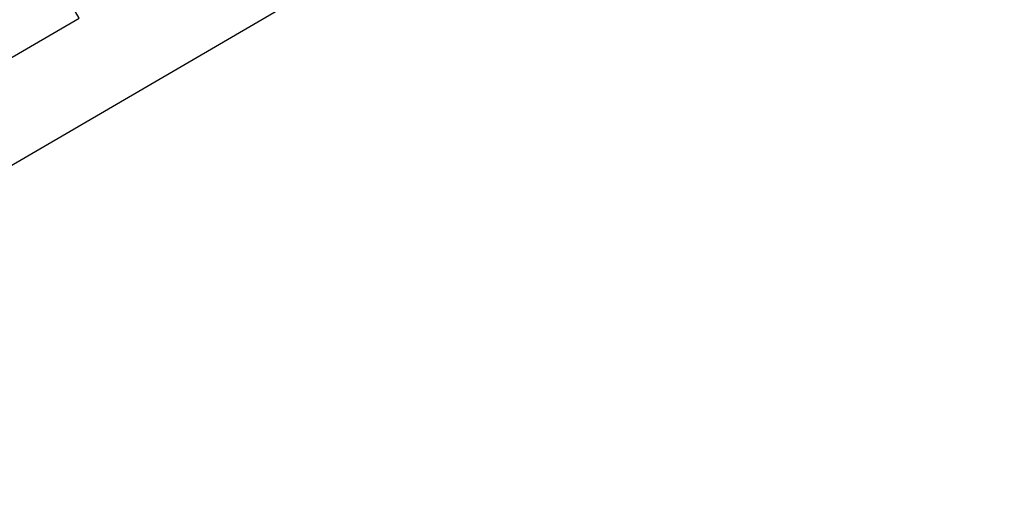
# Model space of a CAD drawing. Header units: centimetres. Extents: x 148485 to 162129, y -6573 to -2118.
# Tile 28 of 167: x 149826 to 149857, y -6209 to -6194. Entities that reach past the tile are written whole.
import ezdxf

# ---------------------------------------------------------------- set-up
doc = ezdxf.new("R2010")
doc.units = ezdxf.units.CM
doc.header["$LTSCALE"] = 0.1
doc.layers.get('0').update_dxf_attribs({"color": 45})
for name, color, linetype in [('A_wymiary_zewn', 4, 'Continuous'), ('widoki_R&F', 4, 'Continuous'), ('ściany_murowane_R&F', 13, 'Continuous')]:
    doc.layers.add(name, color=color, linetype=linetype)
doc.styles.add('TECH', font='flptechn.ttf')
doc.dimstyles.new('1_50 [cm]', dxfattribs={"dimtxt": 10, "dimasz": 0.5, "dimexe": 0.18, "dimexo": 0.0625, "dimgap": 3, "dimtad": 1, "dimrnd": 0.5, "dimdsep": 46, "dimtxsty": 'TECH', "dimblk1": 'KR', "dimblk2": 'KR', "dimsah": 1, "dimcen": 0.09, "dimse1": 1, "dimse2": 1, "dimclrt": 256, "dimadec": 0, "dimazin": 0, "dimtfac": 1, "dimtofl": 0, "dimtmove": 0, "dimatfit": 3, "dimfxl": 1, "dimtvp": 1, "dimtfill": 1, "dimtfillclr": 256, "dimtolj": 1, "dimtzin": 0, "dimarcsym": 0})

# ---------------------------------------------------------------- blocks, each defined once
blk = doc.blocks.new('KR')
for p, q in [((0, -14.00000000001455), (0, 14.00000000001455)), ((-4.949747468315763, -4.949747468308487), (4.949747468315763, 4.949747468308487)), ((-7, 0), (7, 0))]:
    blk.add_line(p, q)
blk = doc.blocks.new('*D265')
at = {"layer": 'A_wymiary_zewn', "color": 0, "lineweight": -2, "transparency": 16777216}
blk.add_line((149816.9240863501, -6312.353700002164), (150039.4003284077, -6312.353700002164), dxfattribs=at)
at = {"layer": 'Defpoints', "color": 0, "transparency": 16777216}
for p in [(150039.9003284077, -6067.794857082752), (149816.4240863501, -6197.866062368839), (150039.9003284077, -6312.353700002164)]:
    blk.add_point(p, dxfattribs=at)
at = {"layer": 'A_wymiary_zewn', "color": 0, "lineweight": -2, "transparency": 16777216, "xscale": 0.5, "yscale": 0.5, "zscale": 0.5, "rotation": 180}
blk.add_blockref('KR', (149816.4240863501, -6312.353700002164), dxfattribs=at)
at = {"layer": 'A_wymiary_zewn', "color": 0, "lineweight": -2, "transparency": 16777216, "xscale": 0.5, "yscale": 0.5, "zscale": 0.5}
blk.add_blockref('KR', (150039.9003284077, -6312.353700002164), dxfattribs=at)
at = {"layer": 'A_wymiary_zewn', "transparency": 16777216, "insert": (149928.1622073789, -6304.353700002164), "char_height": 10, "attachment_point": 5, "style": 'TECH', "bg_fill": 3, "box_fill_scale": 1.1, "bg_fill_color": 256, "bg_fill_true_color": 13158600, "bg_fill_transparency": 0}
blk.add_mtext('\\A1;223.5', dxfattribs=at)
blk = doc.blocks.new('*D269')
at = {"layer": 'A_wymiary_zewn', "color": 0, "lineweight": -2, "transparency": 16777216}
blk.add_line((149816.9240863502, -6332.353700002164), (150039.4003284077, -6332.353700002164), dxfattribs=at)
at = {"layer": 'Defpoints', "color": 0, "transparency": 16777216}
for p in [(150039.9003284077, -6067.794857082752), (149816.4240863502, -6197.866062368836), (150039.9003284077, -6332.353700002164)]:
    blk.add_point(p, dxfattribs=at)
at = {"layer": 'A_wymiary_zewn', "color": 0, "lineweight": -2, "transparency": 16777216, "xscale": 0.5, "yscale": 0.5, "zscale": 0.5, "rotation": 180}
blk.add_blockref('KR', (149816.4240863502, -6332.353700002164), dxfattribs=at)
at = {"layer": 'A_wymiary_zewn', "color": 0, "lineweight": -2, "transparency": 16777216, "xscale": 0.5, "yscale": 0.5, "zscale": 0.5}
blk.add_blockref('KR', (150039.9003284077, -6332.353700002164), dxfattribs=at)
at = {"layer": 'A_wymiary_zewn', "transparency": 16777216, "insert": (149928.1622073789, -6324.353700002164), "char_height": 10, "attachment_point": 5, "style": 'TECH', "bg_fill": 3, "box_fill_scale": 1.1, "bg_fill_color": 256, "bg_fill_true_color": 13158600, "bg_fill_transparency": 0}
blk.add_mtext('\\A1;223.5', dxfattribs=at)
blk = doc.blocks.new('*D272')
at = {"layer": 'A_wymiary_zewn', "color": 0, "lineweight": -2, "transparency": 16777216}
blk.add_line((149933.8311855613, -6235.073185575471), (149865.1337586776, -6276.902285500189), dxfattribs=at)
at = {"layer": 'Defpoints', "color": 0, "transparency": 16777216}
for p in [(149887.8557349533, -6158.604644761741), (149816.4240863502, -6197.866062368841), (149864.7066960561, -6277.162319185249)]:
    blk.add_point(p, dxfattribs=at)
at = {"layer": 'A_wymiary_zewn', "color": 0, "lineweight": -2, "transparency": 16777216, "xscale": 0.5, "yscale": 0.5, "zscale": 0.5}
for p, rotation in [((149934.2582481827, -6234.813151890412), 31.33677065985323), ((149864.7066960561, -6277.162319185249), 211.3367706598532)]:
    blk.add_blockref('KR', p, dxfattribs=dict(at, rotation=rotation))
at = {"layer": 'A_wymiary_zewn', "transparency": 16777216, "insert": (149895.3219331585, -6249.154733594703), "char_height": 10, "attachment_point": 5, "rotation": 31.33677065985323, "style": 'TECH', "bg_fill": 3, "box_fill_scale": 1.1, "bg_fill_color": 256, "bg_fill_true_color": 13158600, "bg_fill_transparency": 0}
blk.add_mtext('\\A1;81.5', dxfattribs=at)
blk = doc.blocks.new('*D274')
at = {"layer": 'A_wymiary_zewn', "color": 0, "lineweight": -2, "transparency": 16777216}
blk.add_line((149816.9240863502, -6352.353700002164), (150039.4003284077, -6352.353700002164), dxfattribs=at)
at = {"layer": 'Defpoints', "color": 0, "transparency": 16777216}
for p in [(150039.9003284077, -6067.794857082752), (149816.4240863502, -6197.866062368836), (150039.9003284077, -6352.353700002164)]:
    blk.add_point(p, dxfattribs=at)
at = {"layer": 'A_wymiary_zewn', "color": 0, "lineweight": -2, "transparency": 16777216, "xscale": 0.5, "yscale": 0.5, "zscale": 0.5, "rotation": 180}
blk.add_blockref('KR', (149816.4240863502, -6352.353700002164), dxfattribs=at)
at = {"layer": 'A_wymiary_zewn', "color": 0, "lineweight": -2, "transparency": 16777216, "xscale": 0.5, "yscale": 0.5, "zscale": 0.5}
blk.add_blockref('KR', (150039.9003284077, -6352.353700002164), dxfattribs=at)
at = {"layer": 'A_wymiary_zewn', "transparency": 16777216, "insert": (149928.1622073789, -6344.353700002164), "char_height": 10, "attachment_point": 5, "style": 'TECH', "bg_fill": 3, "box_fill_scale": 1.1, "bg_fill_color": 256, "bg_fill_true_color": 13158600, "bg_fill_transparency": 0}
blk.add_mtext('\\A1;223.5', dxfattribs=at)
blk = doc.blocks.new('*D278')
at = {"layer": 'A_wymiary_zewn', "color": 0, "lineweight": -2, "transparency": 16777216}
blk.add_line((149812.8547318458, -6372.353700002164), (150024.3784185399, -6372.353700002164), dxfattribs=at)
at = {"layer": 'Defpoints', "color": 0, "transparency": 16777216}
for p in [(150024.8784185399, -6059.182673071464), (149812.3547318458, -6182.879095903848), (150024.8784185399, -6372.353700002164)]:
    blk.add_point(p, dxfattribs=at)
at = {"layer": 'A_wymiary_zewn', "color": 0, "lineweight": -2, "transparency": 16777216, "xscale": 0.5, "yscale": 0.5, "zscale": 0.5, "rotation": 180}
blk.add_blockref('KR', (149812.3547318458, -6372.353700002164), dxfattribs=at)
at = {"layer": 'A_wymiary_zewn', "color": 0, "lineweight": -2, "transparency": 16777216, "xscale": 0.5, "yscale": 0.5, "zscale": 0.5}
blk.add_blockref('KR', (150024.8784185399, -6372.353700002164), dxfattribs=at)
at = {"layer": 'A_wymiary_zewn', "transparency": 16777216, "insert": (149918.6165751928, -6364.353700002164), "char_height": 10, "attachment_point": 5, "style": 'TECH', "bg_fill": 3, "box_fill_scale": 1.1, "bg_fill_color": 256, "bg_fill_true_color": 13158600, "bg_fill_transparency": 0}
blk.add_mtext('\\A1;212.5', dxfattribs=at)
blk = doc.blocks.new('*D279')
at = {"layer": 'A_wymiary_zewn', "color": 0, "lineweight": -2, "transparency": 16777216}
blk.add_line((148884.0040539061, -6392.353700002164), (150039.4003284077, -6392.353700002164), dxfattribs=at)
at = {"layer": 'Defpoints', "color": 0, "transparency": 16777216}
for p in [(150039.9003284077, -6067.794857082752), (148883.5040539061, -6197.866062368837), (150039.9003284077, -6392.353700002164)]:
    blk.add_point(p, dxfattribs=at)
at = {"layer": 'A_wymiary_zewn', "color": 0, "lineweight": -2, "transparency": 16777216, "xscale": 0.5, "yscale": 0.5, "zscale": 0.5, "rotation": 180}
blk.add_blockref('KR', (148883.5040539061, -6392.353700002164), dxfattribs=at)
at = {"layer": 'A_wymiary_zewn', "color": 0, "lineweight": -2, "transparency": 16777216, "xscale": 0.5, "yscale": 0.5, "zscale": 0.5}
blk.add_blockref('KR', (150039.9003284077, -6392.353700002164), dxfattribs=at)
at = {"layer": 'A_wymiary_zewn', "transparency": 16777216, "insert": (149461.7021911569, -6384.353700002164), "char_height": 10, "attachment_point": 5, "style": 'TECH', "bg_fill": 3, "box_fill_scale": 1.1, "bg_fill_color": 256, "bg_fill_true_color": 13158600, "bg_fill_transparency": 0}
blk.add_mtext('\\A1;1156.5', dxfattribs=at)
blk = doc.blocks.new('*D285')
at = {"layer": 'A_wymiary_zewn', "color": 0, "lineweight": -2, "transparency": 16777216}
blk.add_line((150140.5539011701, -6068.294857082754), (150140.5539011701, -6197.366062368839), dxfattribs=at)
at = {"layer": 'Defpoints', "color": 0, "transparency": 16777216}
for p in [(150039.9003284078, -6067.794857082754), (149816.4240863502, -6197.866062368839), (150140.5539011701, -6197.866062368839)]:
    blk.add_point(p, dxfattribs=at)
at = {"layer": 'A_wymiary_zewn', "color": 0, "lineweight": -2, "transparency": 16777216, "xscale": 0.5, "yscale": 0.5, "zscale": 0.5}
for p, rotation in [((150140.5539011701, -6067.794857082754), 90), ((150140.5539011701, -6197.866062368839), 270)]:
    blk.add_blockref('KR', p, dxfattribs=dict(at, rotation=rotation))
at = {"layer": 'A_wymiary_zewn', "transparency": 16777216, "insert": (150132.5539011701, -6132.830459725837), "char_height": 10, "attachment_point": 5, "rotation": 90, "style": 'TECH', "bg_fill": 3, "box_fill_scale": 1.1, "bg_fill_color": 256, "bg_fill_true_color": 13158600, "bg_fill_transparency": 0}
blk.add_mtext('\\A1;130', dxfattribs=at)
blk = doc.blocks.new('*D287')
at = {"layer": 'A_wymiary_zewn', "color": 0, "lineweight": -2, "transparency": 16777216}
blk.add_line((150160.5539011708, -5569.866062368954), (150160.5539011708, -6197.366062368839), dxfattribs=at)
at = {"layer": 'Defpoints', "color": 0, "transparency": 16777216}
for p in [(149795.0040539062, -5569.366062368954), (149816.4240863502, -6197.866062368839), (150160.5539011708, -6197.866062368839)]:
    blk.add_point(p, dxfattribs=at)
at = {"layer": 'A_wymiary_zewn', "color": 0, "lineweight": -2, "transparency": 16777216, "xscale": 0.5, "yscale": 0.5, "zscale": 0.5}
for p, rotation in [((150160.5539011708, -5569.366062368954), 90), ((150160.5539011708, -6197.866062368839), 270)]:
    blk.add_blockref('KR', p, dxfattribs=dict(at, rotation=rotation))
at = {"layer": 'A_wymiary_zewn', "transparency": 16777216, "insert": (150152.5539011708, -5883.616062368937), "char_height": 10, "attachment_point": 5, "rotation": 90, "style": 'TECH', "bg_fill": 3, "box_fill_scale": 1.1, "bg_fill_color": 256, "bg_fill_true_color": 13158600, "bg_fill_transparency": 0}
blk.add_mtext('\\A1;628.5', dxfattribs=at)
blk = doc.blocks.new('*D291')
at = {"layer": 'A_wymiary_zewn', "color": 0, "lineweight": -2, "transparency": 16777216}
blk.add_line((150180.5539011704, -6068.294857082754), (150180.5539011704, -6197.366062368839), dxfattribs=at)
at = {"layer": 'Defpoints', "color": 0, "transparency": 16777216}
for p in [(150039.9003284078, -6067.794857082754), (149816.4240863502, -6197.866062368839), (150180.5539011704, -6197.866062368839)]:
    blk.add_point(p, dxfattribs=at)
at = {"layer": 'A_wymiary_zewn', "color": 0, "lineweight": -2, "transparency": 16777216, "xscale": 0.5, "yscale": 0.5, "zscale": 0.5}
for p, rotation in [((150180.5539011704, -6067.794857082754), 90), ((150180.5539011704, -6197.866062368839), 270)]:
    blk.add_blockref('KR', p, dxfattribs=dict(at, rotation=rotation))
at = {"layer": 'A_wymiary_zewn', "transparency": 16777216, "insert": (150172.5539011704, -6132.830459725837), "char_height": 10, "attachment_point": 5, "rotation": 90, "style": 'TECH', "bg_fill": 3, "box_fill_scale": 1.1, "bg_fill_color": 256, "bg_fill_true_color": 13158600, "bg_fill_transparency": 0}
blk.add_mtext('\\A1;130', dxfattribs=at)
blk = doc.blocks.new('*D297')
at = {"layer": 'A_wymiary_zewn', "color": 0, "lineweight": -2, "transparency": 16777216}
blk.add_line((150220.5539011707, -5443.366062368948), (150220.5539011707, -6197.366062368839), dxfattribs=at)
at = {"layer": 'Defpoints', "color": 0, "transparency": 16777216}
for p in [(149795.5040539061, -5442.866062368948), (149816.4240863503, -6197.866062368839), (150220.5539011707, -6197.866062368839)]:
    blk.add_point(p, dxfattribs=at)
at = {"layer": 'A_wymiary_zewn', "color": 0, "lineweight": -2, "transparency": 16777216, "xscale": 0.5, "yscale": 0.5, "zscale": 0.5}
for p, rotation in [((150220.5539011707, -5442.866062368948), 90), ((150220.5539011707, -6197.866062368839), 270)]:
    blk.add_blockref('KR', p, dxfattribs=dict(at, rotation=rotation))
at = {"layer": 'A_wymiary_zewn', "transparency": 16777216, "insert": (150212.5539011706, -5820.366062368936), "char_height": 10, "attachment_point": 5, "rotation": 90, "style": 'TECH', "bg_fill": 3, "box_fill_scale": 1.1, "bg_fill_color": 256, "bg_fill_true_color": 13158600, "bg_fill_transparency": 0}
blk.add_mtext('\\A1;755', dxfattribs=at)
blk = doc.blocks.new('*D298')
at = {"layer": 'A_wymiary_zewn', "color": 0, "lineweight": -2, "transparency": 16777216}
for p, q in [((150200.5539011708, -6183.379095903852), (150200.5539011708, -6197.366062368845)), ((150200.5539011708, -6217.657556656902), (150200.5539011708, -6197.866062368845))]:
    blk.add_line(p, q, dxfattribs=at)
at = {"layer": 'Defpoints', "color": 0, "transparency": 16777216}
for p in [(149812.3547318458, -6182.879095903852), (149816.4240863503, -6197.866062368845), (150200.5539011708, -6197.866062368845)]:
    blk.add_point(p, dxfattribs=at)
at = {"layer": 'A_wymiary_zewn', "color": 0, "lineweight": -2, "transparency": 16777216, "xscale": 0.5, "yscale": 0.5, "zscale": 0.5, "rotation": 90}
blk.add_blockref('KR', (150200.5539011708, -6182.879095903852), dxfattribs=at)
at = {"layer": 'A_wymiary_zewn', "transparency": 16777216, "insert": (150192.5539011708, -6209.593162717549), "char_height": 10, "attachment_point": 5, "rotation": 90, "style": 'TECH', "bg_fill": 3, "box_fill_scale": 1.1, "bg_fill_color": 256, "bg_fill_true_color": 13158600, "bg_fill_transparency": 0}
blk.add_mtext('\\A1;15', dxfattribs=at)
at = {"layer": 'A_wymiary_zewn', "color": 0, "lineweight": -2, "transparency": 16777216, "xscale": 0.5, "yscale": 0.5, "zscale": 0.5, "rotation": 270}
blk.add_blockref('KR', (150200.5539011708, -6197.866062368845), dxfattribs=at)
blk = doc.blocks.new('*D309')
at = {"layer": 'A_wymiary_zewn', "color": 0, "lineweight": -2, "transparency": 16777216}
blk.add_line((149954.6520458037, -6198.983019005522), (149893.1621097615, -6236.423557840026), dxfattribs=at)
at = {"layer": 'Defpoints', "color": 0, "transparency": 16777216}
for p in [(149918.4131721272, -6138.505206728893), (149855.3162154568, -6175.229305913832), (149892.7350471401, -6236.683591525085)]:
    blk.add_point(p, dxfattribs=at)
at = {"layer": 'A_wymiary_zewn', "color": 0, "lineweight": -2, "transparency": 16777216, "xscale": 0.5, "yscale": 0.5, "zscale": 0.5}
for p, rotation in [((149955.0791084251, -6198.722985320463), 31.3367706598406), ((149892.7350471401, -6236.683591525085), 211.3367706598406)]:
    blk.add_blockref('KR', p, dxfattribs=dict(at, rotation=rotation))
at = {"layer": 'A_wymiary_zewn', "transparency": 16777216, "insert": (149919.7465388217, -6210.870286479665), "char_height": 10, "attachment_point": 5, "rotation": 31.336770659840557, "style": 'TECH', "bg_fill": 3, "box_fill_scale": 1.1, "bg_fill_color": 256, "bg_fill_true_color": 13158600, "bg_fill_transparency": 0}
blk.add_mtext('\\A1;73', dxfattribs=at)
blk = doc.blocks.new('*D310')
at = {"layer": 'A_wymiary_zewn', "color": 0, "lineweight": -2, "transparency": 16777216}
blk.add_line((149892.3079845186, -6236.943625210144), (149854.733829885, -6259.822110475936), dxfattribs=at)
at = {"layer": 'Defpoints', "color": 0, "transparency": 16777216}
for p in [(149855.3162154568, -6175.229305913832), (149816.4240863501, -6197.866062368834), (149854.3067672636, -6260.082144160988)]:
    blk.add_point(p, dxfattribs=at)
at = {"layer": 'A_wymiary_zewn', "color": 0, "lineweight": -2, "transparency": 16777216, "xscale": 0.5, "yscale": 0.5, "zscale": 0.5}
for p, rotation in [((149892.7350471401, -6236.683591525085), 31.3367706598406), ((149854.3067672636, -6260.082144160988), 211.3367706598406)]:
    blk.add_blockref('KR', p, dxfattribs=dict(at, rotation=rotation))
at = {"layer": 'A_wymiary_zewn', "transparency": 16777216, "insert": (149869.3603682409, -6241.54986589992), "char_height": 10, "attachment_point": 5, "rotation": 31.336770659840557, "style": 'TECH', "bg_fill": 3, "box_fill_scale": 1.1, "bg_fill_color": 256, "bg_fill_true_color": 13158600, "bg_fill_transparency": 0}
blk.add_mtext('\\A1;45', dxfattribs=at)

msp = doc.modelspace()

# ---------------------------------------------------------------- dimensions: what is measured, and where the dimension line sits
at = {"layer": 'A_wymiary_zewn', "color": 4}
dim = msp.add_linear_dim(base=(150039.9003284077, -6312.353700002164), p1=(149816.4240863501, -6197.866062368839), p2=(150039.9003284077, -6067.794857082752), dimstyle='1_50 [cm]', override={"dimtmove": 1}, dxfattribs=at)
dim.commit()
dim.dimension.update_dxf_attribs({"geometry": '*D265', "text_midpoint": (149928.1622073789, -6304.353700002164)})

# ---------------------------------------------------------------- next in the draw order: dimensions: what is measured, and where the dimension line sits
dim = msp.add_linear_dim(base=(150039.9003284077, -6332.353700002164), p1=(149816.4240863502, -6197.866062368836), p2=(150039.9003284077, -6067.794857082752), dimstyle='1_50 [cm]', override={"dimtmove": 1}, dxfattribs=at)
dim.commit()
dim.dimension.update_dxf_attribs({"geometry": '*D269', "text_midpoint": (149928.1622073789, -6324.353700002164)})

# ---------------------------------------------------------------- next in the draw order: dimensions: what is measured, and where the dimension line sits
dim = msp.add_linear_dim(base=(149864.7066960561, -6277.162319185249), p1=(149887.8557349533, -6158.604644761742), p2=(149816.4240863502, -6197.866062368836), angle=211.3367706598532, dimstyle='1_50 [cm]', override={"dimtmove": 1}, dxfattribs=at)
dim.commit()
dim.dimension.update_dxf_attribs({"geometry": '*D272', "text_midpoint": (149895.3219331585, -6249.154733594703)})

# ---------------------------------------------------------------- next in the draw order: dimensions: what is measured, and where the dimension line sits
dim = msp.add_linear_dim(base=(150039.9003284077, -6352.353700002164), p1=(149816.4240863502, -6197.866062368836), p2=(150039.9003284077, -6067.794857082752), dimstyle='1_50 [cm]', override={"dimtmove": 1}, dxfattribs=at)
dim.commit()
dim.dimension.update_dxf_attribs({"geometry": '*D274', "text_midpoint": (149928.1622073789, -6344.353700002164)})

# ---------------------------------------------------------------- next in the draw order: dimensions: what is measured, and where the dimension line sits
dim = msp.add_linear_dim(base=(150024.8784185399, -6372.353700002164), p1=(149812.3547318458, -6182.879095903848), p2=(150024.8784185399, -6059.182673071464), dimstyle='1_50 [cm]', override={"dimtmove": 1}, dxfattribs=at)
dim.commit()
dim.dimension.update_dxf_attribs({"geometry": '*D278', "text_midpoint": (149918.6165751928, -6364.353700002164)})

# ---------------------------------------------------------------- next in the draw order: dimensions: what is measured, and where the dimension line sits
dim = msp.add_linear_dim(base=(150039.9003284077, -6392.353700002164), p1=(148883.5040539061, -6197.866062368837), p2=(150039.9003284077, -6067.794857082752), dimstyle='1_50 [cm]', override={"dimtmove": 1}, dxfattribs=at)
dim.commit()
dim.dimension.update_dxf_attribs({"geometry": '*D279', "text_midpoint": (149461.7021911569, -6384.353700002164)})

# ---------------------------------------------------------------- next in the draw order: dimensions: what is measured, and where the dimension line sits
dim = msp.add_linear_dim(base=(150140.5539011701, -6197.866062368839), p1=(150039.9003284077, -6067.794857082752), p2=(149816.4240863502, -6197.866062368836), angle=90, dimstyle='1_50 [cm]', override={"dimtmove": 1}, dxfattribs=at)
dim.commit()
dim.dimension.update_dxf_attribs({"geometry": '*D285', "text_midpoint": (150132.5539011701, -6132.830459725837)})

# ---------------------------------------------------------------- next in the draw order: dimensions: what is measured, and where the dimension line sits
dim = msp.add_linear_dim(base=(150160.5539011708, -6197.866062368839), p1=(149795.0040539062, -5569.366062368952), p2=(149816.4240863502, -6197.866062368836), angle=90, dimstyle='1_50 [cm]', override={"dimtmove": 1}, dxfattribs=at)
dim.commit()
dim.dimension.update_dxf_attribs({"geometry": '*D287', "text_midpoint": (150152.5539011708, -5883.616062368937)})

# ---------------------------------------------------------------- next in the draw order: dimensions: what is measured, and where the dimension line sits
dim = msp.add_linear_dim(base=(150180.5539011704, -6197.866062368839), p1=(150039.9003284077, -6067.794857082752), p2=(149816.4240863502, -6197.866062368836), angle=90, dimstyle='1_50 [cm]', override={"dimtmove": 1}, dxfattribs=at)
dim.commit()
dim.dimension.update_dxf_attribs({"geometry": '*D291', "text_midpoint": (150172.5539011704, -6132.830459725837)})

# ---------------------------------------------------------------- next in the draw order: dimensions: what is measured, and where the dimension line sits
dim = msp.add_linear_dim(base=(150220.5539011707, -6197.866062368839), p1=(149795.504053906, -5442.866062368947), p2=(149816.4240863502, -6197.866062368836), angle=90, dimstyle='1_50 [cm]', override={"dimtmove": 1}, dxfattribs=at)
dim.commit()
dim.dimension.update_dxf_attribs({"geometry": '*D297', "text_midpoint": (150212.5539011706, -5820.366062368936)})

# ---------------------------------------------------------------- next in the draw order: dimensions: what is measured, and where the dimension line sits
dim = msp.add_linear_dim(base=(150200.5539011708, -6197.866062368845), p1=(149812.3547318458, -6182.879095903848), p2=(149816.4240863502, -6197.866062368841), angle=270, dimstyle='1_50 [cm]', override={"dimtmove": 1}, dxfattribs=at)
dim.commit()
dim.dimension.update_dxf_attribs({"geometry": '*D298', "text_midpoint": (150200.5539011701, -6209.593162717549), "dimtype": 160})

# ---------------------------------------------------------------- next in the draw order: dimensions: what is measured, and where the dimension line sits
at = {"layer": 'A_wymiary_zewn'}
dim = msp.add_linear_dim(base=(149892.7350471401, -6236.683591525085), p1=(149918.4131721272, -6138.505206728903), p2=(149855.3162154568, -6175.229305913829), angle=211.3367706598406, dimstyle='1_50 [cm]', override={"dimtmove": 1}, dxfattribs=at)
dim.commit()
dim.dimension.update_dxf_attribs({"geometry": '*D309', "text_midpoint": (149919.7465388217, -6210.870286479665)})

# ---------------------------------------------------------------- next in the draw order: dimensions: what is measured, and where the dimension line sits
dim = msp.add_linear_dim(base=(149854.3067672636, -6260.082144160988), p1=(149855.3162154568, -6175.229305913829), p2=(149816.4240863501, -6197.866062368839), angle=211.3367706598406, dimstyle='1_50 [cm]', override={"dimtmove": 1}, dxfattribs=at)
dim.commit()
dim.dimension.update_dxf_attribs({"geometry": '*D310', "text_midpoint": (149869.3603682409, -6241.54986589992)})

# ---------------------------------------------------------------- next in the draw order: linework, layer by layer
at = {"layer": 'widoki_R&F'}
msp.add_lwpolyline([(149817.0986637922, -6200.366062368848), (149827.4698458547, -6194.329624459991), (149826.2122546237, -6192.168961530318), (149816.4240863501, -6197.866062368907), (149817.0986637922, -6200.366062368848)], dxfattribs=at)
at = {"layer": 'ściany_murowane_R&F', "color": 3, "lineweight": -3, "ltscale": 0.5}
msp.add_lwpolyline([(149517.0040539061, -5437.366062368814), (149801.0040539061, -5437.366062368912), (149801.0040539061, -5706.366062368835), (149801.0040539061, -5706.366062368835), (149801.0040539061, -5706.366062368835), (149801.0040539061, -5706.366062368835), (149801.0040539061, -5706.366062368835), (149830.9089973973, -5706.366062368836), (150045.4003284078, -5850.235524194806), (150045.4003284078, -6070.958384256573), (150045.4003284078, -6070.958384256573), (150045.4003284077, -6070.958384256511), (150045.4003284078, -6070.958384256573), (150045.4003284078, -6070.958384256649), (149817.9078174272, -6203.366062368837), (148878.0040539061, -6203.366062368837)], dxfattribs=at)

doc.saveas('drawing.dxf')
